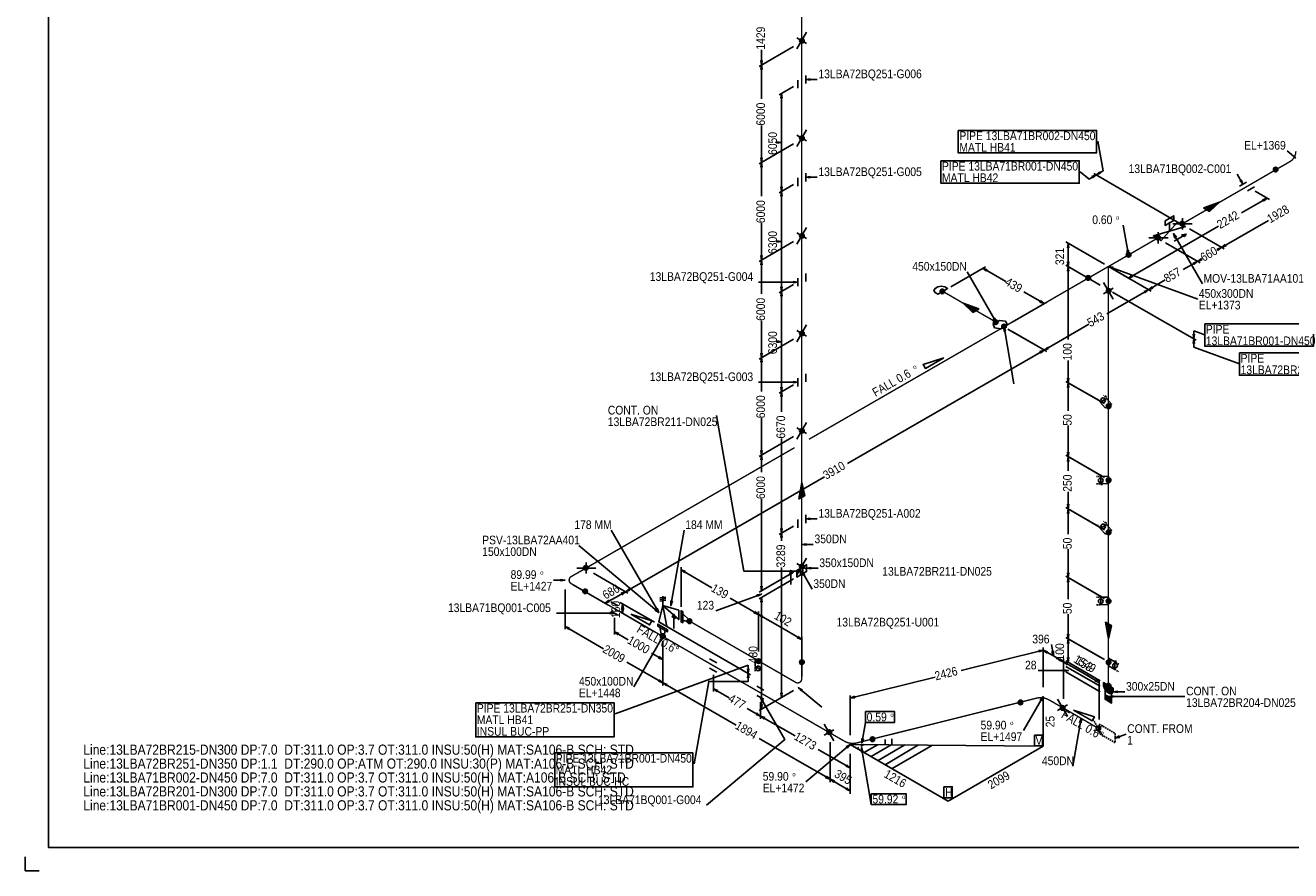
# Model space of a CAD drawing. Extents: x 0 to 841, y 0 to 594.
# Tile 1 of 3: x 0 to 545, y 0 to 365. Entities that reach past the tile are written whole.
import ezdxf

# ---------------------------------------------------------------- set-up
doc = ezdxf.new("R2010")
doc.units = 0
doc.linetypes.add('GT100', pattern=[1, 0.666667, -0.333333])
doc.layers.add('TEE_300', color=7, linetype='Continuous')
doc.layers.add('TEE_450', color=7, linetype='Continuous')
doc.styles.add('ARIAL', font='arial.ttf')

msp = doc.modelspace()

# ---------------------------------------------------------------- linework, layer by layer
at = {"color": 2}
for centre, radius in [((334.81, 357.87), 0.85), ((334.81, 357.87), 0.7), ((334.81, 357.87), 0.55), ((334.81, 357.87), 0.4), ((334.81, 357.87), 0.25), ((334.81, 315.87), 0.85), ((334.81, 315.87), 0.7), ((334.81, 315.87), 0.55), ((334.81, 315.87), 0.4), ((334.81, 315.87), 0.25), ((539, 302.3), 0.85), ((539, 302.3), 0.7), ((539, 302.3), 0.55), ((539, 302.3), 0.4), ((539, 302.3), 0.25), ((498.64, 278.99), 0.85), ((498.64, 278.99), 0.7), ((498.64, 278.99), 0.55), ((498.64, 278.99), 0.4), ((498.64, 278.99), 0.25), ((334.81, 273.77), 0.85), ((334.81, 273.77), 0.7), ((334.81, 273.77), 0.55), ((334.81, 273.77), 0.4), ((334.81, 273.77), 0.25), ((488.24, 272.99), 0.85), ((488.24, 272.99), 0.7), ((488.24, 272.99), 0.55), ((488.24, 272.99), 0.4), ((488.24, 272.99), 0.25), ((475.6, 265.6), 0.85), ((475.6, 265.6), 0.7), ((475.6, 265.6), 0.55), ((475.6, 265.6), 0.4), ((475.6, 265.6), 0.25), ((458.2, 255.6), 0.85), ((458.2, 255.6), 0.7), ((458.2, 255.6), 0.55), ((458.2, 255.6), 0.4), ((458.2, 255.6), 0.25), ((395.31, 249.8), 0.85), ((395.31, 249.8), 0.7), ((395.31, 249.8), 0.55), ((395.31, 249.8), 0.4), ((395.31, 249.8), 0.25), ((467.01, 250.03), 0.85), ((467.01, 250.03), 0.7), ((467.01, 250.03), 0.55), ((467.01, 250.03), 0.4), ((467.01, 250.03), 0.25), ((418.31, 236.5), 0.85), ((418.31, 236.5), 0.7), ((418.31, 236.5), 0.55), ((418.31, 236.5), 0.4), ((418.31, 236.5), 0.25), ((421.9, 234.6), 0.85), ((421.9, 234.6), 0.7), ((421.9, 234.6), 0.55), ((421.9, 234.6), 0.4), ((421.9, 234.6), 0.25), ((334.81, 231.67), 0.85), ((334.81, 231.67), 0.7), ((334.81, 231.67), 0.55), ((334.81, 231.67), 0.4), ((334.81, 231.67), 0.25), ((466.99, 200.24), 0.85), ((466.99, 200.24), 0.7), ((466.99, 200.24), 0.55), ((466.99, 200.24), 0.4), ((466.99, 200.24), 0.25), ((334.81, 189.67), 0.85), ((334.81, 189.67), 0.7), ((334.81, 189.67), 0.55), ((334.81, 189.67), 0.4), ((334.81, 189.67), 0.25), ((466.99, 168.34), 0.85), ((466.99, 168.34), 0.7), ((466.99, 168.34), 0.55), ((466.99, 168.34), 0.4), ((466.99, 168.34), 0.25), ((466.99, 145.84), 0.85), ((466.99, 145.84), 0.7), ((466.99, 145.84), 0.55), ((466.99, 145.84), 0.4), ((466.99, 145.84), 0.25), ((241.64, 130.59), 0.85), ((241.64, 130.59), 0.7), ((241.64, 130.59), 0.55), ((241.64, 130.59), 0.4), ((334.81, 131.17), 0.85), ((334.81, 131.17), 0.7), ((334.81, 131.17), 0.55), ((334.81, 131.17), 0.4), ((334.81, 131.17), 0.25), ((241.64, 130.59), 0.25), ((241.31, 120.46), 0.85), ((241.31, 120.46), 0.7), ((241.31, 120.46), 0.55), ((241.31, 120.46), 0.4), ((241.31, 120.46), 0.25), ((466.99, 116.24), 0.85), ((466.99, 116.24), 0.7), ((466.99, 116.24), 0.55), ((466.99, 116.24), 0.4), ((466.99, 116.24), 0.25), ((286.29, 107.54), 0.85), ((286.29, 107.54), 0.7), ((286.29, 107.54), 0.55), ((286.29, 107.54), 0.4), ((286.29, 107.54), 0.25), ((274.71, 101.16), 0.85), ((274.71, 101.16), 0.7), ((274.89, 101.06), 0.85), ((274.71, 101.16), 0.55), ((274.89, 101.06), 0.7), ((274.71, 101.16), 0.4), ((274.89, 101.06), 0.55), ((274.71, 101.16), 0.25), ((274.89, 101.06), 0.4), ((274.89, 101.06), 0.25), ((316.09, 90.34), 0.85), ((316.09, 90.34), 0.85), ((316.09, 90.34), 0.7), ((316.09, 90.34), 0.7), ((316.09, 90.34), 0.55), ((316.09, 90.34), 0.55), ((316.09, 90.34), 0.4), ((316.09, 90.34), 0.4), ((316.09, 90.34), 0.25), ((316.09, 90.34), 0.25), ((334.79, 89.86), 0.85), ((334.79, 89.86), 0.7), ((334.79, 89.86), 0.55), ((334.79, 89.86), 0.4), ((334.79, 89.86), 0.25), ((466.99, 89.84), 0.85), ((466.99, 89.84), 0.7), ((466.99, 89.84), 0.55), ((466.99, 89.84), 0.4), ((466.99, 89.84), 0.25), ((466.99, 79.74), 0.85), ((466.99, 79.74), 0.7), ((466.99, 79.74), 0.55), ((466.99, 79.74), 0.4), ((466.99, 79.74), 0.25), ((429, 72.57), 0.85), ((429, 72.57), 0.7), ((429, 72.57), 0.55), ((429, 72.57), 0.4), ((429, 72.57), 0.25), ((447.16, 70.16), 0.85), ((447.16, 70.16), 0.7), ((447.16, 70.16), 0.55), ((447.16, 70.16), 0.4), ((447.16, 70.16), 0.25), ((346.56, 59.74), 0.85), ((346.56, 59.74), 0.7), ((346.56, 59.74), 0.55), ((346.56, 59.74), 0.4), ((346.56, 59.74), 0.25), ((365.2, 56.67), 0.85), ((365.2, 56.67), 0.7), ((365.2, 56.67), 0.55), ((365.2, 56.67), 0.4), ((365.2, 56.67), 0.25)]:
    msp.add_circle(centre, radius, dxfattribs=at)
at = {"layer": 'AD1', "color": 3, "flags": 128}
msp.add_lwpolyline([(437.3, 245.2), (439.2, 244.5), (437.7, 245.8)], dxfattribs=at)
at = {"layer": 'ARROW', "color": 7}
for p, q in [((317.7, 349.4), (317.1, 349.4)), ((317.1, 345.4), (317.7, 345.4)), ((338.4, 340.9), (338.4, 341.5)), ((325.7, 333.1), (326.3, 333.1)), ((324, 314.3), (324, 313.7)), ((317.7, 307.4), (317.1, 307.4)), ((317.1, 303.4), (317.7, 303.4)), ((463.5, 300.7), (463.1, 301.3)), ((326.3, 294.9), (325.7, 294.9)), ((338.4, 298.7), (338.4, 299.3)), ((459.7, 299.3), (460.1, 298.7)), ((524.2, 297.9), (523.6, 297.5)), ((325.7, 290.9), (326.3, 290.9)), ((533.4, 289.3), (533.8, 288.7)), ((495.6, 272.8), (496.2, 273.2)), ((324, 271.6), (324, 271)), ((449.3, 268.5), (449.9, 268.5)), ((475.6, 267.5), (474.9, 267.4)), ((513.8, 268), (514.2, 267.4)), ((517.6, 269.4), (517.2, 270)), ((317.7, 265.3), (317.1, 265.3)), ((449.9, 262.5), (449.3, 262.5)), ((503.4, 262), (503.8, 261.4)), ((507.2, 263.4), (506.8, 264)), ((317.1, 261.3), (317.7, 261.3)), ((414.3, 258.5), (414.7, 259.1)), ((449.3, 258.5), (449.9, 258.5)), ((468.6, 259.5), (468.9, 260.2)), ((477.5, 256.2), (477.1, 256.8)), ((326.3, 251.7), (325.7, 251.7)), ((331, 254.1), (331, 253.5)), ((486.1, 251.2), (485.7, 251.8)), ((325.7, 247.7), (326.3, 247.7)), ((482.3, 249.8), (482.7, 249.2)), ((417.8, 238.4), (417.2, 238)), ((421.9, 232.5), (422.6, 232.6)), ((504, 231.3), (503.4, 231.3)), ((324, 228.4), (324, 227.8)), ((437.3, 223.8), (437.7, 223.2)), ((441.1, 225.2), (440.7, 225.8)), ((503.4, 227.3), (504, 227.3)), ((317.7, 223.2), (317.1, 223.2)), ((317.1, 219.2), (317.7, 219.2)), ((326.3, 208.5), (325.7, 208.5)), ((331, 210.9), (331, 210.3)), ((449.9, 212.4), (449.3, 212.4)), ((449.3, 208.4), (449.9, 208.4)), ((325.7, 204.5), (326.3, 204.5)), ((466.1, 204.3), (465.5, 204.7)), ((317.7, 181.2), (317.1, 181.2)), ((449.9, 180.5), (449.3, 180.5)), ((317.1, 177.2), (317.7, 177.2)), ((449.3, 176.5), (449.9, 176.5)), ((463.7, 166.4), (464.4, 166.5)), ((449.9, 158), (449.3, 158)), ((449.3, 154), (449.9, 154)), ((326.3, 147.6), (325.7, 147.6)), ((338.4, 151.4), (338.4, 152)), ((466.1, 149.9), (465.5, 150.3)), ((325.7, 143.6), (326.3, 143.6)), ((336.7, 140.4), (336.7, 141)), ((230.7, 125.6), (230.7, 125)), ((284.2, 128.4), (284.6, 129)), ((332.7, 129.5), (332.7, 128.9)), ((335.4, 127.3), (336, 127.7)), ((338.8, 130.1), (338.8, 130.7)), ((449.9, 128.4), (449.3, 128.4)), ((260.6, 121), (260.2, 121.6)), ((317.7, 122.7), (317.1, 122.7)), ((449.3, 124.4), (449.9, 124.4)), ((251.9, 116), (251.5, 116.6)), ((256.8, 119.6), (257.2, 119)), ((279, 116.2), (278.3, 116.3)), ((315.4, 119), (315.7, 118.3)), ((317.1, 115.8), (317.7, 115.8)), ((463.7, 118.3), (463, 118.2)), ((252, 111.3), (252, 110.7)), ((257.2, 113.1), (257.8, 113.1)), ((257.8, 113), (257.2, 113)), ((271.8, 112.8), (271.4, 112.3)), ((272.4, 113.2), (271.8, 112.8)), ((314.5, 111.8), (314.1, 111.2)), ((317.5, 109.2), (317.9, 109.8)), ((234.2, 104), (234.6, 104.6)), ((255.5, 101.7), (255.9, 102.3)), ((273.5, 99.5), (274.1, 99.1)), ((333.2, 101), (332.8, 100.4)), ((449.9, 102), (449.3, 102)), ((436.8, 95), (437, 94.3)), ((440.3, 93.8), (440.7, 94.4)), ((443.2, 94.6), (442.5, 94.5)), ((449.3, 98), (449.9, 98)), ((273.3, 92.3), (272.9, 91.7)), ((446, 91.4), (445.6, 90.8)), ((449, 88.8), (449.4, 89.4)), ((449.9, 91.9), (449.3, 91.9)), ((470.4, 90.3), (469.7, 90.4)), ((273.3, 82.3), (272.9, 81.7)), ((311.9, 87.1), (311.3, 87.1)), ((311.3, 83.1), (311.9, 83.1)), ((447.6, 86.6), (447.6, 86)), ((461.4, 82.5), (461, 81.9)), ((276.3, 79.7), (276.7, 80.3)), ((298.1, 77.1), (298.5, 77.7)), ((326.3, 76.7), (325.7, 76.7)), ((334.6, 77.4), (335, 77.9)), ((471, 76.8), (471, 77.4)), ((317.7, 71.7), (317.1, 71.7)), ((317.6, 72.8), (318.2, 73.2)), ((357.6, 74.5), (357.4, 75.2)), ((437.5, 73.6), (438.1, 73.2)), ((468.9, 74.8), (468.9, 75.4)), ((315.4, 68), (315, 67.4)), ((318.4, 65.4), (318.8, 66)), ((454.5, 63.8), (455.2, 63.7)), ((361.3, 56.9), (360.6, 57)), ((471.8, 57.5), (471.5, 58.2)), ((353.9, 53.4), (354.3, 52.9)), ((360.4, 51.1), (361.1, 51.2)), ((354.1, 45.7), (353.7, 45.1)), ((345.4, 40.7), (345, 40.1)), ((348.4, 38.1), (348.8, 38.7)), ((354.1, 35.7), (353.7, 35.1))]:
    msp.add_line(p, q, dxfattribs=at)
at = {"layer": 'ARROW', "color": 3}
msp.add_line((437.7, 245.8), (437.3, 245.2), dxfattribs=at)
at = {"layer": 'CAP', "color": 2, "flags": 128}
for points in [[(395.5, 249.8), (393.4, 248.6), (392.2, 249.3), (391.7, 250.2), (392.2, 251.1), (393.3, 251.7), (394.8, 252), (396.4, 251.7), (397.6, 251), (395.5, 249.8)], [(466.9, 79.9), (469, 78.7), (469, 77.3), (468.5, 76.4), (467.4, 76.4), (466.4, 77), (465.3, 78.2), (464.8, 79.7), (464.8, 81.1), (466.9, 79.9)]]:
    msp.add_lwpolyline(points, dxfattribs=at)
at = {"layer": 'ELBO', "color": 3, "const_width": 0.6, "flags": 128}
for points in [[(545.1, 305.7, 0.267786), (547.7, 310.2)], [(235.3, 123.8, -0.57736), (235.3, 126.8)], [(332.1, 81.2, 0.577127), (334.7, 82.7)], [(441.4, 73.6, 0.191875), (435.9, 74.4)], [(358.5, 55.1, -0.196871), (353, 55.9)]]:
    msp.add_lwpolyline(points, format="xyb", dxfattribs=at)
at = {"layer": 'FLAN', "color": 2, "flags": 128}
for points in [[(282.7, 109.7), (282.7, 107.3), (283.4, 106.9), (283.4, 111.7), (282.7, 112.1), (282.7, 109.7)], [(274.8, 104.2), (276.9, 103), (276.9, 103.9), (272.7, 106.3), (272.7, 105.4), (274.8, 104.2)]]:
    msp.add_lwpolyline(points, dxfattribs=at)
at = {"layer": 'G1', "color": 4, "flags": 128}
msp.add_lwpolyline([(439.2, 244.5), (430.5, 249.6)], dxfattribs=at)
at = {"layer": 'GT_1', "flags": 128}
for points in [[(317.1, 349.4), (317.4, 347.4), (317.7, 349.4)], [(317.7, 345.4), (317.4, 347.4), (317.1, 345.4)], [(338.4, 341.5), (336.4, 341.2), (338.4, 340.9)], [(317.1, 307.4), (317.4, 305.4), (317.7, 307.4)], [(317.7, 303.4), (317.4, 305.4), (317.1, 303.4)], [(463.1, 301.3), (461.6, 300), (463.5, 300.7)], [(338.4, 299.3), (336.4, 299), (338.4, 298.7)], [(523.6, 297.5), (524.9, 296), (524.2, 297.9)], [(533.8, 288.7), (535.3, 290), (533.4, 289.3)], [(496.2, 273.2), (494.9, 274.7), (495.6, 272.8)], [(474.9, 267.4), (475.6, 265.5), (475.6, 267.5)], [(514.2, 267.4), (515.7, 268.7), (513.8, 268)], [(517.2, 270), (515.7, 268.7), (517.6, 269.4)], [(317.1, 265.3), (317.4, 263.3), (317.7, 265.3)], [(317.7, 261.3), (317.4, 263.3), (317.1, 261.3)], [(503.8, 261.4), (505.3, 262.7), (503.4, 262)], [(506.8, 264), (505.3, 262.7), (507.2, 263.4)], [(414.7, 259.1), (412.8, 259.8), (414.3, 258.5)], [(468.9, 260.2), (466.9, 260.5), (468.6, 259.5)], [(477.1, 256.8), (475.6, 255.5), (477.5, 256.2)], [(331, 253.5), (333, 253.8), (331, 254.1)], [(485.7, 251.8), (484.2, 250.5), (486.1, 251.2)], [(482.7, 249.2), (484.2, 250.5), (482.3, 249.8)], [(417.2, 238), (418.5, 236.5), (417.8, 238.4)], [(422.6, 232.6), (421.9, 234.5), (421.9, 232.5)], [(504, 227.3), (503.7, 229.3), (503.4, 227.3)], [(437.7, 223.2), (439.2, 224.5), (437.3, 223.8)], [(440.7, 225.8), (439.2, 224.5), (441.1, 225.2)], [(317.1, 223.2), (317.4, 221.2), (317.7, 223.2)], [(317.7, 219.2), (317.4, 221.2), (317.1, 219.2)], [(331, 210.3), (333, 210.6), (331, 210.9)], [(449.3, 212.4), (449.6, 210.4), (449.9, 212.4)], [(449.9, 208.4), (449.6, 210.4), (449.3, 208.4)], [(334.7, 129.2), (309.7, 129.2), (297.9, 196.2)], [(317.1, 181.2), (317.4, 179.2), (317.7, 181.2)], [(449.3, 180.5), (449.6, 178.5), (449.9, 180.5)], [(317.7, 177.2), (317.4, 179.2), (317.1, 177.2)], [(449.9, 176.5), (449.6, 178.5), (449.3, 176.5)], [(449.3, 158), (449.6, 156), (449.9, 158)], [(449.9, 154), (449.6, 156), (449.3, 154)], [(325.7, 147.6), (326, 145.6), (326.3, 147.6)], [(338.4, 152), (336.4, 151.7), (338.4, 151.4)], [(326.3, 143.6), (326, 145.6), (325.7, 143.6)], [(336.7, 141), (334.7, 140.7), (336.7, 140.4)], [(230.7, 125), (232.7, 125.3), (230.7, 125.6)], [(284.6, 129), (282.7, 129.7), (284.2, 128.4)], [(332.7, 128.9), (334.7, 129.2), (332.7, 129.5)], [(336, 127.7), (334.7, 129.2), (335.4, 127.3)], [(338.8, 130.7), (336.8, 130.4), (338.8, 130.1)], [(449.3, 128.4), (449.6, 126.4), (449.9, 128.4)], [(449.9, 124.4), (449.6, 126.4), (449.3, 124.4)], [(317.1, 122.7), (317.4, 120.7), (317.7, 122.7)], [(278.3, 116.3), (278.3, 114.3), (279, 116.2)], [(315.7, 118.3), (317.4, 119.3), (315.4, 119)], [(252, 110.7), (254, 111), (252, 111.3)], [(271.4, 112.3), (273.1, 111.3), (271.8, 112.8)], [(271.8, 112.8), (273.1, 111.3), (272.4, 113.2)], [(234.6, 104.6), (232.7, 105.3), (234.2, 104)], [(255.9, 102.3), (254, 103), (255.5, 101.7)], [(274.1, 99.1), (274.8, 101), (273.5, 99.5)], [(272.9, 91.7), (274.8, 91), (273.3, 92.3)], [(272.9, 81.7), (274.8, 81), (273.3, 82.3)], [(311.3, 87.1), (311.6, 85.1), (311.9, 87.1)], [(447.6, 86), (449.6, 86.3), (447.6, 86.6)], [(276.7, 80.3), (274.8, 81), (276.3, 79.7)], [(298.5, 77.7), (296.6, 78.4), (298.1, 77.1)], [(325.7, 76.7), (326, 74.7), (326.3, 76.7)], [(335, 77.9), (333.3, 78.9), (334.6, 77.4)], [(471, 77.4), (469, 77.1), (471, 76.8)], [(316.9, 74.7), (327.4, 56.5), (293.7, 28.2)], [(318.2, 73.2), (316.9, 74.7), (317.6, 72.8)], [(357.4, 75.2), (355.6, 74.4), (357.6, 74.5)], [(438.1, 73.2), (438.8, 75.1), (437.5, 73.6)], [(468.9, 75.4), (466.9, 75.1), (468.9, 74.8)], [(315, 67.4), (316.9, 66.7), (315.4, 68)], [(318.8, 66), (316.9, 66.7), (318.4, 65.4)], [(455.2, 63.7), (455.2, 65.7), (454.5, 63.8)], [(360.6, 57), (360.6, 55), (361.3, 56.9)], [(471.5, 58.2), (469.8, 57.2), (471.8, 57.5)], [(354.3, 52.9), (355.6, 54.4), (353.9, 53.4)], [(361.1, 51.2), (360.4, 53.1), (360.4, 51.1)], [(353.7, 45.1), (355.6, 44.4), (354.1, 45.7)], [(6, 0), (0, 0), (0, 6)]]:
    msp.add_lwpolyline(points, dxfattribs=at)
at = {"layer": 'GT_1', "color": 2, "flags": 128}
for points in [[(326.3, 333.1), (326, 335.1), (325.7, 333.1)], [(324, 313.7), (326, 314), (324, 314.3)], [(325.7, 294.9), (326, 292.9), (326.3, 294.9)], [(460.1, 298.7), (461.6, 300), (459.7, 299.3)], [(326.3, 290.9), (326, 292.9), (325.7, 290.9)], [(324, 271), (326, 271.3), (324, 271.6)], [(449.9, 268.5), (449.6, 270.5), (449.3, 268.5)], [(449.3, 262.5), (449.6, 260.5), (449.9, 262.5)], [(449.9, 258.5), (449.6, 260.5), (449.3, 258.5)], [(325.7, 251.7), (326, 249.7), (326.3, 251.7)], [(326.3, 247.7), (326, 249.7), (325.7, 247.7)], [(503.4, 231.3), (503.7, 229.3), (504, 231.3)], [(324, 227.8), (326, 228.1), (324, 228.4)], [(325.7, 208.5), (326, 206.5), (326.3, 208.5)], [(326.3, 204.5), (326, 206.5), (325.7, 204.5)], [(257.2, 119), (258.7, 120.3), (256.8, 119.6)], [(260.2, 121.6), (258.7, 120.3), (260.6, 121)], [(251.5, 116.6), (250, 115.3), (251.9, 116)], [(257.8, 113.1), (257.5, 115.1), (257.2, 113.1)], [(317.7, 115.8), (317.4, 117.8), (317.1, 115.8)], [(257.2, 113), (257.5, 111), (257.8, 113)], [(314.1, 111.2), (316, 110.5), (314.5, 111.8)], [(317.9, 109.8), (316, 110.5), (317.5, 109.2)], [(332.8, 100.4), (334.7, 99.7), (333.2, 101)], [(449.3, 102), (449.6, 100), (449.9, 102)], [(449.9, 98), (449.6, 100), (449.3, 98)], [(437, 94.3), (438.8, 95.1), (436.8, 95)], [(440.7, 94.4), (438.8, 95.1), (440.3, 93.8)], [(442.5, 94.5), (443.2, 92.6), (443.2, 94.6)], [(445.6, 90.8), (447.5, 90.1), (446, 91.4)], [(449.4, 89.4), (447.5, 90.1), (449, 88.8)], [(449.3, 91.9), (449.6, 89.9), (449.9, 91.9)], [(311.9, 83.1), (311.6, 85.1), (311.3, 83.1)], [(461, 81.9), (462.9, 81.2), (461.4, 82.5)], [(311.6, 81.6), (294.6, 81.6), (288.3, 46.1)], [(317.1, 71.7), (317.4, 69.7), (317.7, 71.7)], [(345, 40.1), (346.9, 39.4), (345.4, 40.7)], [(348.8, 38.7), (346.9, 39.4), (348.4, 38.1)], [(353.7, 35.1), (355.6, 34.4), (354.1, 35.7)]]:
    msp.add_lwpolyline(points, dxfattribs=at)
at = {"layer": 'MOV', "color": 2, "flags": 128}
msp.add_lwpolyline([(493.2, 275.7), (493.2, 279.3), (491.3, 278.2), (491.3, 280.2), (495.1, 282.4), (495.1, 280.4), (493.2, 279.3)], dxfattribs=at)
at = {"layer": 'OLET', "color": 4, "flags": 128}
for points in [[(466.9, 200.4), (465.5, 199.6), (463.4, 202), (466.1, 203.6), (468.3, 201.2), (466.9, 200.4)], [(466.9, 168.5), (466.9, 166.9), (463.7, 166.8), (463.7, 170), (466.9, 170.1), (466.9, 168.5)], [(466.9, 146), (465.5, 145.2), (463.4, 147.6), (466.1, 149.2), (468.3, 146.8), (466.9, 146)], [(466.9, 116.4), (466.9, 114.8), (463.7, 114.7), (463.7, 117.9), (466.9, 118), (466.9, 116.4)], [(316, 90.5), (314.6, 91.3), (314.6, 88.1), (317.4, 86.5), (317.4, 89.7), (316, 90.5)], [(466.9, 90), (466.9, 91.6), (469.7, 90), (469.7, 86.8), (466.9, 88.4), (466.9, 90)]]:
    msp.add_lwpolyline(points, dxfattribs=at)
at = {"layer": 'OW', "color": 2}
msp.add_circle((462.56, 61.26), 1, dxfattribs=at)
at = {"layer": 'PL10', "color": 7, "flags": 128}
msp.add_lwpolyline([(334.7, 127.8), (335.2, 128.1), (335.2, 131), (334.2, 130.4), (334.2, 127.5), (336.8, 129), (336.8, 131.9), (332.6, 129.5), (332.6, 126.6), (334.7, 127.8)], dxfattribs=at)
at = {"layer": 'PL18', "flags": 128}
for points in [[(468.3, 76.7), (468.1, 78.8), (467.7, 77), (467.4, 79.2), (467, 77.4), (466.7, 79.6), (466.3, 77.8), (466, 80), (465.7, 78.2), (465.7, 80.2), (466, 78), (466.3, 79.8), (466.7, 77.6), (467, 79.4), (467.4, 77.2), (467.7, 79), (468.1, 76.8), (468.3, 78.7)], [(468.3, 74.3), (468.1, 72.4), (467.7, 74.6), (467.4, 72.8), (467, 75), (466.7, 73.2), (466.3, 75.4), (466, 73.6), (465.7, 75.8), (465.7, 73.8), (466, 75.6), (466.3, 73.4), (466.7, 75.2), (467, 73), (467.4, 74.8), (467.7, 72.6), (468.1, 74.4), (468.3, 72.3)]]:
    msp.add_lwpolyline(points, dxfattribs=at)
at = {"layer": 'PL2', "color": 7, "flags": 128}
for points in [[(332.6, 354.3), (336.8, 361.5)], [(331.2, 355.4), (316.3, 346.8)], [(331.2, 355.4), (316.3, 346.8)], [(336.8, 356.7), (332.6, 359.1)], [(317.4, 347.4), (317.4, 354)], [(317.4, 347.4), (317.4, 332.8)], [(333, 340.9), (333, 337.4)], [(336.4, 339.4), (336.4, 342.9)], [(336.4, 341.2), (341.4, 341.2)], [(331.2, 338.1), (325, 334.5)], [(326, 335.1), (326, 314)], [(317.4, 305.4), (317.4, 321.3)], [(332.6, 312.3), (336.8, 319.5)], [(336.8, 314.7), (332.6, 317.1)], [(331.2, 313.4), (316.3, 304.8)], [(331.2, 313.4), (316.3, 304.8)], [(326, 292.9), (326, 314)], [(464.6, 301.7), (462.3, 314.5)], [(547.7, 307.2), (543.9, 310.4)], [(317.4, 305.4), (317.4, 290.8)], [(336.4, 297.2), (336.4, 300.7)], [(458.6, 298.2), (454.8, 301.4)], [(496.7, 279.7), (460.6, 300.6)], [(496.7, 279.7), (460.6, 300.6)], [(524.9, 296), (522.4, 300.3)], [(333, 298.7), (333, 295.2)], [(336.4, 299), (341.4, 299)], [(523.4, 295.2), (526.4, 296.9)], [(529.9, 294.9), (526.9, 293.2)], [(326, 292.9), (326, 271.3)], [(535.3, 290), (524.3, 283.7)], [(530.1, 293), (536.3, 289.4)], [(317.4, 263.3), (317.4, 279.2)], [(475.6, 265.5), (473.3, 278.3)], [(494.7, 278.9), (503, 278.9)], [(498.8, 276.5), (498.8, 281.3)], [(515.7, 268.7), (535.9, 280.4)], [(332.6, 270.2), (336.8, 277.4)], [(336.8, 272.6), (332.6, 275)], [(475.6, 255.5), (514.3, 277.9)], [(484.3, 272.9), (492.6, 272.9)], [(488.4, 270.5), (488.4, 275.3)], [(494.9, 274.7), (507.4, 253)], [(501.9, 276.7), (516.8, 268.1)], [(501.9, 276.7), (516.8, 268.1)], [(331.2, 271.3), (316.3, 262.7)], [(331.2, 271.3), (316.3, 262.7)], [(326, 249.7), (326, 271.3)], [(465.2, 261.5), (448.5, 271.1)], [(491.5, 270.7), (506.4, 262.1)], [(491.5, 270.7), (506.4, 262.1)], [(515.7, 268.7), (515, 268.3)], [(317.4, 263.3), (317.4, 248.7)], [(505.3, 262.7), (499.2, 259.2)], [(505.3, 262.7), (507.2, 263.8)], [(336.4, 254), (336.4, 257.5)], [(399, 251.8), (413.9, 260.4)], [(418.5, 236.5), (406, 258.2)], [(412.8, 259.8), (422.7, 254.1)], [(463.4, 252.5), (448.5, 261.1)], [(463.4, 252.5), (448.5, 261.1)], [(449.6, 260.5), (449.6, 229)], [(466.9, 260.5), (505.4, 246.5)], [(468.6, 259.5), (485.3, 249.9)], [(468.6, 259.5), (485.3, 249.9)], [(468.6, 259.5), (476.6, 254.9)], [(333, 253.8), (316, 253.8)], [(333, 255.5), (333, 252)], [(464.8, 253.6), (469, 246.4)], [(469, 251.2), (464.8, 248.8)], [(484.2, 250.5), (491.4, 254.7)], [(326, 249.7), (326, 228.1)], [(484.2, 250.5), (466.2, 240.1)], [(468.6, 249.5), (504.7, 228.7)], [(468.6, 249.5), (504.7, 228.7)], [(425.4, 236.5), (440.3, 245.1)], [(317.4, 221.2), (317.4, 237.1)], [(332.6, 228.1), (336.8, 235.3)], [(439.2, 224.5), (458.4, 235.6)], [(331.2, 229.2), (316.3, 220.6)], [(331.2, 229.2), (316.3, 220.6)], [(336.8, 230.5), (332.6, 232.9)], [(421.9, 234.5), (426.2, 209.9)], [(423.6, 233.5), (440.3, 223.9)], [(425.4, 232.5), (440.3, 223.9)], [(503.7, 232.8), (508.4, 231.1)], [(326, 206.5), (326, 228.1)], [(439.2, 224.5), (354.5, 175.6)], [(503.7, 225.8), (523.4, 218.6)], [(317.4, 221.2), (317.4, 206.6)], [(449.6, 210.4), (449.6, 220)], [(336.4, 210.8), (336.4, 214.3)], [(333, 210.6), (316, 210.6)], [(333, 212.3), (333, 208.8)], [(463.4, 202.4), (448.5, 211)], [(465.2, 201.4), (448.5, 211)], [(449.6, 210.4), (449.6, 198.3)], [(326, 206.5), (326, 197.9)], [(317.4, 179.2), (317.4, 195.1)], [(332.6, 186.1), (336.8, 193.3)], [(449.6, 178.5), (449.6, 191.9)], [(331.2, 187.2), (316.3, 178.6)], [(331.2, 187.2), (316.3, 178.6)], [(326, 145.6), (326, 186.3)], [(336.8, 188.5), (332.6, 190.9)], [(317.4, 179.2), (317.4, 171.8)], [(463.4, 170.5), (448.5, 179.1)], [(465.2, 169.5), (448.5, 179.1)], [(449.6, 178.5), (449.6, 172.4)], [(258.7, 120.3), (344.5, 169.8)], [(317.4, 120.7), (317.4, 160.2)], [(449.6, 156), (449.6, 163.4)], [(336.4, 149.9), (336.4, 153.4)], [(463.4, 148), (448.5, 156.6)], [(465.2, 147), (448.5, 156.6)], [(449.6, 156), (449.6, 145.1)], [(333, 151.4), (333, 147.9)], [(336.4, 151.7), (341.4, 151.7)], [(273.1, 111.3), (252.6, 146.8)], [(278.3, 114.3), (284, 146.8)], [(326, 145.6), (326, 142.3)], [(273.1, 111.3), (238.6, 140.2)], [(334.7, 140.7), (339.7, 140.7)], [(449.6, 126.4), (449.6, 138.6)], [(241.8, 128.1), (241.8, 132.9)], [(332.6, 127.6), (336.8, 134.8)], [(336.8, 130), (332.6, 132.4)], [(237.7, 130.5), (246, 130.5)], [(244.9, 128.3), (259.8, 119.7)], [(244.9, 128.3), (259.8, 119.7)], [(282.7, 113.7), (282.7, 130.9)], [(282.7, 129.7), (296, 122)], [(331.2, 128.7), (316.3, 120.1)], [(331.2, 128.7), (316.3, 120.1)], [(331.2, 125.8), (316.3, 117.2)], [(331.2, 125.8), (316.3, 117.2)], [(326, 74.7), (326, 130.7)], [(334.7, 129.2), (339.2, 121.4)], [(336.8, 130.4), (341.8, 130.4)], [(463.4, 118.4), (448.5, 127)], [(465.2, 117.4), (448.5, 127)], [(449.6, 126.4), (449.6, 117.1)], [(232.7, 125.3), (227.7, 125.3)], [(232.7, 121.3), (232.7, 104.1)], [(236.2, 123.3), (251.1, 114.7)], [(255.5, 114.2), (252.4, 115.9)], [(271.3, 107.1), (256.4, 115.7)], [(273.5, 117.6), (276.1, 118)], [(273.5, 116.9), (276.1, 117.3)], [(273.5, 116.2), (276.1, 116.6)], [(274.8, 114.3), (274.8, 118.3)], [(317.4, 119.3), (297.7, 112.1)], [(316, 110.5), (303.8, 117.5)], [(317.4, 117.8), (317.4, 93.8)], [(254, 111), (229, 111)], [(252.4, 111.9), (255.5, 110.2)], [(271.3, 103), (256.4, 111.6)], [(316, 94.5), (316, 111.7)], [(316, 94.5), (316, 111.7)], [(449.6, 100), (449.6, 110.6)], [(232.7, 105.3), (249.3, 95.7)], [(254, 109), (254, 101.8)], [(276.5, 105.3), (312.6, 84.5)], [(276.5, 105.3), (312.6, 84.5)], [(254, 103), (259.9, 99.6)], [(274.8, 101), (262.3, 79.3)], [(274.8, 99), (274.8, 89.8)], [(274.8, 99), (274.8, 79.8)], [(334.7, 83.7), (334.7, 100.9)], [(463.4, 92), (448.5, 100.6)], [(465.2, 91), (448.5, 100.6)], [(274.8, 91), (270, 93.8)], [(274.8, 97), (274.8, 79.8)], [(317.4, 69.7), (317.4, 93.8)], [(438.8, 95.1), (403.4, 86.3)], [(438.8, 79.1), (438.8, 96.3)], [(438.8, 79.1), (438.8, 96.3)], [(311.6, 88.6), (254.3, 67.7)], [(274.8, 81), (259.3, 89.9)], [(298.1, 89.6), (295, 91.3)], [(295, 87.3), (298.1, 85.6)], [(447.5, 74.1), (447.5, 91.3)], [(447.5, 74.1), (447.5, 91.3)], [(463.4, 81.9), (448.5, 90.5)], [(463.4, 81.9), (448.5, 90.5)], [(463.4, 79.5), (448.5, 88.1)], [(463.4, 79.5), (448.5, 88.1)], [(296.6, 84.4), (296.6, 77.2)], [(355.6, 74.4), (392.2, 83.5)], [(449.6, 86.3), (436.6, 86.3)], [(463.4, 77.1), (448.5, 85.7)], [(462.9, 65.2), (462.9, 82.4)], [(274.8, 81), (306.4, 62.8)], [(296.6, 78.4), (303.4, 74.5)], [(318.4, 77.9), (315.3, 79.6)], [(331.2, 77.7), (316.3, 69.1)], [(331.2, 77.7), (325, 74.1)], [(333.3, 78.9), (343.3, 70.5)], [(465.5, 80.2), (465.5, 73.8)], [(468.3, 76.7), (465.5, 78.3)], [(468.3, 78.6), (468.3, 72.2)], [(469, 77.1), (474, 77.1)], [(315.3, 75.6), (318.4, 73.9)], [(355.6, 58.4), (355.6, 75.6)], [(438.8, 75.1), (430.3, 60.4)], [(438.8, 53.7), (438.8, 75.1)], [(449.2, 66.7), (445, 73.9)], [(449.2, 71.5), (445, 69.1)], [(468.3, 74.3), (465.5, 75.9)], [(466.9, 75.1), (499.9, 75.1)], [(316.9, 66.7), (311.2, 70)], [(316.9, 66.7), (331.8, 58.1)], [(455.2, 65.7), (451.6, 45)], [(348.6, 56), (344.4, 63.2)], [(348.6, 60.8), (344.4, 58.4)], [(360.6, 55), (362.2, 63.9)], [(346.9, 39.4), (316.4, 57)], [(346.9, 55.4), (346.9, 38.2)], [(346.9, 55.4), (346.9, 38.2)], [(370.6, 56.6), (370.6, 54.3)], [(373.6, 56.9), (373.6, 54.2)], [(469.8, 57.2), (474.5, 58.9)], [(355.6, 54.4), (336.4, 38.3)], [(355.6, 44.4), (341.8, 52.3)], [(355.6, 54.4), (397.8, 30)], [(355.6, 54.4), (438.8, 53.7)], [(355.6, 50.4), (355.6, 33.2)], [(355.6, 50.4), (355.6, 43.2)], [(359.3, 53.1), (358.6, 52.7)], [(361.5, 54.4), (360.2, 53.6)], [(360.4, 53.1), (364.7, 28.5)], [(361.6, 54.4), (361.6, 54.3)], [(367.4, 54.3), (361.6, 50.9)], [(373.3, 54.3), (364.6, 49.2)], [(379.2, 54.2), (367.6, 47.5)], [(385.1, 54.2), (370.6, 45.7)], [(391.1, 54.1), (373.7, 44.1)], [(397.8, 30), (438.8, 53.7)]]:
    msp.add_lwpolyline(points, dxfattribs=at)
at = {"layer": 'PL2', "color": 3, "flags": 128}
for points in [[(461.6, 300), (464.6, 301.7)], [(331.2, 295.9), (325, 292.3)], [(331.2, 295.9), (325, 292.3)], [(461.6, 300), (458.6, 298.2)], [(449.6, 270.5), (449.6, 265.5)], [(449.6, 260.5), (449.6, 265.5)], [(331.2, 252.7), (325, 249.1)], [(331.2, 252.7), (325, 249.1)], [(503.7, 229.3), (503.7, 232.8)], [(503.7, 229.3), (503.7, 225.8)], [(331.2, 209.5), (325, 205.9)], [(331.2, 209.5), (325, 205.9)], [(331.2, 148.6), (325, 145)], [(331.2, 148.6), (325, 145)], [(258.7, 120.3), (254.4, 117.8)], [(250, 115.3), (254.4, 117.8)], [(257.5, 115.1), (257.5, 113.1)], [(257.5, 111), (257.5, 113.1)], [(316, 110.5), (325.4, 105.1)], [(334.7, 99.7), (325.4, 105.1)], [(449.6, 100), (449.6, 95)], [(438.8, 95.1), (443.2, 92.6)], [(443.2, 92.6), (442.3, 97.5)], [(449.6, 89.9), (449.6, 95)], [(311.6, 85.1), (311.6, 88.6)], [(447.5, 90.1), (443.2, 92.6)], [(447.5, 90.1), (455.2, 85.7)], [(311.6, 85.1), (311.6, 81.6)], [(462.9, 81.2), (455.2, 85.7)], [(316.9, 72.7), (316.9, 65.5)], [(316.9, 72.7), (316.9, 65.5)], [(346.9, 39.4), (351.3, 36.9)], [(355.6, 34.4), (351.3, 36.9)]]:
    msp.add_lwpolyline(points, dxfattribs=at)
at = {"layer": 'PL2', "color": 7, "linetype": 'GT100', "flags": 128}
for points in [[(464.6, 57.8), (460.4, 65)], [(464.6, 62.6), (460.4, 60.2)]]:
    msp.add_lwpolyline(points, dxfattribs=at)
at = {"layer": 'PL27', "flags": 128}
for points in [[(509.3, 285), (508, 285.8), (514.8, 288.2), (510.5, 284.3), (508.1, 285.7), (514.3, 287.9), (510.4, 284.4), (508.3, 285.6), (513.7, 287.6), (510.2, 284.5), (508.5, 285.5), (513.2, 287.2), (510, 284.6), (508.6, 285.4), (512.7, 287), (509.9, 284.7), (508.8, 285.3), (512.1, 286.6), (509.7, 284.8), (509, 285.2), (511.7, 286.4), (509.5, 284.9), (509.1, 285.1), (511.1, 286), (509.4, 285), (509.3, 285), (514.8, 288.2)], [(409.8, 241.5), (408.5, 240.7), (404.3, 244.7), (411, 242.2), (408.6, 240.8), (404.8, 244.4), (410.9, 242.1), (408.8, 240.9), (405.4, 244.1), (410.7, 242), (409, 241), (405.9, 243.7), (410.5, 241.9), (409.1, 241.1), (406.4, 243.5), (410.4, 241.8), (409.3, 241.2), (407, 243.1), (410.2, 241.7), (409.5, 241.3), (407.4, 242.9), (410, 241.6), (409.6, 241.4), (408, 242.5), (409.9, 241.5), (409.8, 241.5), (404.3, 244.7)], [(334.7, 161), (336, 161.8), (334.7, 167.4), (333.5, 160.3), (335.9, 161.7), (334.7, 166.8), (333.6, 160.4), (335.7, 161.6), (334.7, 166.1), (333.8, 160.5), (335.5, 161.5), (334.7, 165.5), (334, 160.6), (335.4, 161.4), (334.7, 164.9), (334.1, 160.7), (335.2, 161.3), (334.7, 164.3), (334.3, 160.8), (335, 161.2), (334.7, 163.7), (334.5, 160.9), (334.9, 161.1), (334.7, 163.1), (334.6, 161), (334.7, 161), (334.7, 167.4)], [(466.9, 106.4), (468.2, 105.6), (466.9, 100), (465.7, 107.1), (468.1, 105.7), (466.9, 100.6), (465.8, 107), (467.9, 105.8), (466.9, 101.3), (466, 106.9), (467.7, 105.9), (466.9, 101.9), (466.2, 106.8), (467.6, 106), (466.9, 102.5), (466.3, 106.7), (467.4, 106.1), (466.9, 103.1), (466.5, 106.6), (467.2, 106.2), (466.9, 103.7), (466.7, 106.5), (467.1, 106.3), (466.9, 104.3), (466.8, 106.4), (466.9, 106.4), (466.9, 100)]]:
    msp.add_lwpolyline(points, dxfattribs=at)
at = {"layer": 'PL4', "color": 7, "linetype": 'GT100', "flags": 128}
for points in [[(462.1, 203.5), (463.4, 202), (466.2, 203.6), (464.8, 205.1)], [(461.7, 166.8), (463.7, 166.8), (463.7, 170), (461.7, 170)], [(462.1, 149.1), (463.4, 147.6), (466.2, 149.2), (464.8, 150.7)], [(461.7, 114.7), (463.7, 114.7), (463.7, 117.9), (461.7, 117.9)], [(314.6, 86.1), (314.6, 88.1), (317.4, 86.5), (317.4, 84.5)], [(471.4, 89), (469.7, 90), (469.7, 86.8), (471.4, 85.8)]]:
    msp.add_lwpolyline(points, dxfattribs=at)
at = {"layer": 'PL4', "color": 7, "flags": 128}
for points in [[(274.8, 114.3), (281.7, 108.3), (281.7, 112.3), (274.8, 114.3)], [(283.4, 108), (286.2, 107.2), (286.2, 108.2), (283.4, 110.7)], [(275.9, 103.6), (275.2, 100.8), (274.3, 101.3), (273.6, 105)]]:
    msp.add_lwpolyline(points, dxfattribs=at)
at = {"layer": 'PL5', "color": 7, "flags": 128}
for points in [[(274.8, 106.3), (276.5, 105.3), (274.8, 114.3), (273.1, 107.3), (274.8, 106.3)], [(362.2, 68.6), (374.7, 68.6), (374.7, 63.9), (362.2, 63.9), (362.2, 68.6)], [(435, 58.5), (438.5, 58.5), (438.5, 53.8), (435, 53.8), (435, 58.5)], [(364.7, 33.2), (379.7, 33.2), (379.7, 28.5), (364.7, 28.5), (364.7, 33.2)], [(396, 36.2), (399.6, 36.2), (399.6, 31.4), (396, 31.4), (396, 36.2)]]:
    msp.add_lwpolyline(points, dxfattribs=at)
at = {"layer": 'SFW', "color": 2, "flags": 128}
for points in [[(466.9, 77.5), (468.3, 76.7), (468.3, 78.7), (465.5, 80.3), (465.5, 78.3), (466.9, 77.5)], [(466.9, 75.1), (468.3, 74.3), (468.3, 72.3), (465.5, 73.9), (465.5, 75.9), (466.9, 75.1)]]:
    msp.add_lwpolyline(points, dxfattribs=at)
at = {"layer": 'spoolno', "color": 7, "flags": 128}
for points in [[(10, 584), (831, 584), (831, 10), (10, 10), (10, 584)], [(402.2, 319.2), (461.8, 319.2), (461.8, 309.5), (402.2, 309.5), (402.2, 319.2)], [(394.7, 306.1), (454.3, 306.1), (454.3, 296.4), (394.7, 296.4), (394.7, 306.1)], [(508.4, 235.8), (555.3, 235.8), (555.3, 226.1), (508.4, 226.1), (508.4, 235.8)], [(523.4, 223.3), (570.3, 223.3), (570.3, 213.6), (523.4, 213.6), (523.4, 223.3)], [(194.2, 72.4), (253.8, 72.4), (253.8, 57.7), (194.2, 57.7), (194.2, 72.4)], [(228.2, 50.8), (287.8, 50.8), (287.8, 36.1), (228.2, 36.1), (228.2, 50.8)]]:
    msp.add_lwpolyline(points, dxfattribs=at)
at = {"layer": 'SW', "color": 2}
for centre in [(334.81, 357.87), (334.81, 315.87), (539, 302.3), (498.64, 278.99), (334.81, 273.77), (488.24, 272.99), (475.6, 265.6), (458.2, 255.6), (467.01, 250.03), (395.31, 249.8), (418.31, 236.5), (421.9, 234.6), (334.81, 231.67), (464.64, 202.83), (466.99, 200.24), (334.81, 189.67), (463.6, 168.29), (466.99, 168.34), (464.64, 148.43), (466.99, 145.84), (241.64, 130.59), (334.81, 131.17), (241.31, 120.46), (463.6, 116.19), (466.99, 116.24), (286.29, 107.54), (274.71, 101.16), (274.89, 101.06), (315.91, 87.24), (316.09, 90.34), (316.09, 90.34), (334.79, 89.86), (466.99, 89.84), (469.79, 88.46), (466.99, 79.74), (429, 72.57), (447.16, 70.16), (346.56, 59.74), (365.2, 56.67)]:
    msp.add_circle(centre, 1, dxfattribs=at)
at = {"layer": 'TEE_300', "color": 2, "const_width": 0.6, "flags": 128}
msp.add_lwpolyline([(466.9, 260.5), (466.9, 250.5)], dxfattribs=at)
at = {"layer": 'TEE_450', "color": 2, "const_width": 0.6, "flags": 128}
for points in [[(466.9, 260.5), (475.6, 265.5)], [(458.2, 255.5), (466.9, 260.5)]]:
    msp.add_lwpolyline(points, dxfattribs=at)
at = {"layer": 'TPIPE1', "color": 3, "const_width": 0.6, "flags": 128}
for points in [[(447.5, 70.1), (441.4, 73.6)], [(462.9, 61.2), (447.5, 70.1)]]:
    msp.add_lwpolyline(points, dxfattribs=at)
at = {"layer": 'TPIPE1', "color": 4, "flags": 128}
msp.add_lwpolyline([(451.9, 69.2), (459.9, 64.6), (460.9, 66.3), (451.9, 69.2)], dxfattribs=at)
at = {"layer": 'TPIPE12', "color": 3, "const_width": 0.6, "flags": 128}
for points in [[(241.4, 130.3), (331.6, 182.4)], [(235.3, 126.8), (241.4, 130.3)]]:
    msp.add_lwpolyline(points, dxfattribs=at)
at = {"layer": 'TPIPE13', "color": 3, "const_width": 0.6, "flags": 128}
for points in [[(421.9, 234.5), (458.2, 255.5)], [(337.8, 186), (421.9, 234.5)]]:
    msp.add_lwpolyline(points, dxfattribs=at)
at = {"layer": 'TPIPE13', "color": 4, "flags": 128}
msp.add_lwpolyline([(396, 221.2), (388, 216.6), (387, 218.3), (396, 221.2)], dxfattribs=at)
at = {"layer": 'TPIPE14', "color": 3, "const_width": 0.6, "flags": 128}
msp.add_lwpolyline([(418.5, 236.5), (409.8, 241.5)], dxfattribs=at)
at = {"layer": 'TPIPE15', "color": 3, "const_width": 0.6, "flags": 128}
msp.add_lwpolyline([(404.3, 244.7), (395.5, 249.8)], dxfattribs=at)
at = {"layer": 'TPIPE16', "color": 3, "const_width": 0.6, "flags": 128}
for points in [[(466.9, 250.5), (466.9, 200.4)], [(466.9, 200.4), (466.9, 168.5)], [(466.9, 168.5), (466.9, 146)], [(466.9, 146), (466.9, 116.4)], [(466.9, 116.4), (466.9, 106.4)]]:
    msp.add_lwpolyline(points, dxfattribs=at)
at = {"layer": 'TPIPE17', "color": 3, "const_width": 0.6, "flags": 128}
for points in [[(466.9, 100), (466.9, 90)], [(466.9, 90), (466.9, 79.9)]]:
    msp.add_lwpolyline(points, dxfattribs=at)
at = {"layer": 'TPIPE18', "color": 3, "const_width": 0.6, "flags": 128}
msp.add_lwpolyline([(475.6, 265.5), (488, 272.7)], dxfattribs=at)
at = {"layer": 'TPIPE19', "color": 3, "const_width": 0.6, "flags": 128}
msp.add_lwpolyline([(498.4, 278.7), (509.3, 285)], dxfattribs=at)
at = {"layer": 'TPIPE2', "color": 3, "const_width": 0.6, "flags": 128}
for points in [[(429.1, 72.7), (365.3, 56.8)], [(435.9, 74.4), (429.1, 72.7)], [(365.3, 56.8), (358.5, 55.1)]]:
    msp.add_lwpolyline(points, dxfattribs=at)
at = {"layer": 'TPIPE20', "color": 3, "const_width": 0.6, "flags": 128}
for points in [[(539, 302.2), (545.1, 305.7)], [(526.6, 295), (539, 302.2)], [(514.8, 288.2), (526.6, 295)]]:
    msp.add_lwpolyline(points, dxfattribs=at)
at = {"layer": 'TPIPE3', "color": 3, "const_width": 0.6, "flags": 128}
for points in [[(241.4, 120.3), (235.3, 123.8)], [(254, 113), (241.4, 120.3)], [(274.8, 101), (254, 113)], [(296.6, 88.4), (274.8, 101)], [(316.9, 76.7), (296.6, 88.4)], [(346.9, 59.4), (316.9, 76.7)], [(353, 55.9), (346.9, 59.4)]]:
    msp.add_lwpolyline(points, dxfattribs=at)
at = {"layer": 'TPIPE3', "color": 4, "flags": 128}
msp.add_lwpolyline([(261.1, 110.6), (269.1, 106), (270.1, 107.7), (261.1, 110.6)], dxfattribs=at)
at = {"layer": 'TPIPE4', "color": 3, "const_width": 0.6, "flags": 128}
for points in [[(286.2, 107.7), (316, 90.5)], [(316, 90.5), (332.1, 81.2)]]:
    msp.add_lwpolyline(points, dxfattribs=at)
at = {"layer": 'TPIPE5', "color": 3, "const_width": 0.6, "flags": 128}
for points in [[(334.7, 89.7), (334.7, 127.8)], [(334.7, 82.7), (334.7, 89.7)]]:
    msp.add_lwpolyline(points, dxfattribs=at)
at = {"layer": 'TPIPE6', "color": 3, "const_width": 0.6, "flags": 128}
for points in [[(334.7, 150.6), (334.7, 161)], [(334.7, 130.7), (334.7, 150.6)]]:
    msp.add_lwpolyline(points, dxfattribs=at)
at = {"layer": 'TPIPE7', "color": 3, "const_width": 0.6, "flags": 128}
for points in [[(334.7, 357.4), (334.7, 370.9)], [(334.7, 340.1), (334.7, 357.4)], [(334.7, 315.4), (334.7, 340.1)], [(334.7, 297.9), (334.7, 315.4)], [(334.7, 273.3), (334.7, 297.9)], [(334.7, 254.7), (334.7, 273.3)], [(334.7, 231.2), (334.7, 254.7)], [(334.7, 211.5), (334.7, 231.2)], [(334.7, 189.2), (334.7, 211.5)], [(334.7, 167.4), (334.7, 189.2)]]:
    msp.add_lwpolyline(points, dxfattribs=at)
at = {"layer": 'VALV', "color": 2, "flags": 128}
for points in [[(488, 272.7), (486.3, 273.7), (500.1, 277.7), (496.7, 279.7), (489.7, 271.7), (488, 272.7)], [(495.2, 271.5), (500.4, 274.5), (498.5, 274.1), (499.7, 273.4), (500.4, 274.5), (495.2, 271.5)], [(330, 123.4), (330, 129.5), (330.6, 128.3), (329.4, 127.6), (330, 129.5), (330, 123.4)], [(279.5, 104.5), (279.5, 110.6), (278.9, 109.4), (280.1, 108.7), (279.5, 110.6), (279.5, 104.5)]]:
    msp.add_lwpolyline(points, dxfattribs=at)
at = {"layer": 'VALV', "color": 2, "linetype": 'GT100', "flags": 128}
msp.add_lwpolyline([(469.8, 57.2), (469.8, 55.2), (462.9, 59.2), (462.9, 63.2), (469.8, 59.2), (469.8, 57.2)], dxfattribs=at)
at = {"layer": 'WOLET', "color": 2, "flags": 128}
msp.add_lwpolyline([(421.9, 234.5), (420.6, 233.7), (417.8, 234.1), (417.2, 235.7), (420, 237.3), (422.6, 236.9), (423.4, 235.3), (421.9, 234.5)], dxfattribs=at)

# ---------------------------------------------------------------- texts
at = {"layer": 'ELEV', "color": 2, "style": 'ARIAL', "width": 0.85}
for s, p in [('EL+1369', (525.4, 310.9)), ('EL+1373', (505.9, 242)), ('EL+1427', (209.2, 120.8)), ('EL+1448', (238.66, 74.8)), ('EL+1497', (411.8, 55.9)), ('EL+1472', (317.9, 33.8))]:
    msp.add_text(s, height=3.75, dxfattribs=at).set_placement(p)
at = {"layer": 'FLAN', "color": 2, "style": 'ARIAL', "width": 0.85}
for s, p in [('13LBA72BQ251-G006', (341.9, 341.7)), ('13LBA72BQ251-G005', (341.9, 299.5)), ('13LBA72BQ251-G004', (269.21, 254.3)), ('13LBA72BQ251-G003', (269.21, 211.1)), ('CONT. FROM', (475, 59.4)), ('13LBA71BQ001-G004', (246.91, 28.7))]:
    msp.add_text(s, height=3.75, dxfattribs=at).set_placement(p)
at = {"layer": 'GT_1', "color": 2, "style": 'ARIAL', "width": 0.85}
for s, height, rotation, p in [('1429', 3.75, 90, (318.88, 354.01)), ('6000', 3.75, 90, (318.88, 321.26)), ('6050', 3.75, 90, (324.01, 308.62)), ('6000', 3.75, 90, (318.88, 279.21)), ('2242', 3.75, 30, (515.07, 276.59)), ('1928', 3.75, 30, (536.67, 279.08)), ('6300', 3.75, 90, (324.01, 265.92)), ('321', 3.75, 90, (447.8, 261.12)), ('660', 3.75, 30, (507.93, 262.47)), ('857', 3.75, 30, (492.18, 253.37)), ('439', 3.75, -30, (421.93, 252.78)), ('6000', 3.75, 90, (318.88, 237.11)), ('543', 3.75, 30, (459.13, 234.27)), ('6300', 3.75, 90, (324.01, 222.72)), ('100', 3.75, 90, (451.08, 220.02)), ('o', 1.88, 30, (383.24, 216.05)), ('6000', 3.75, 90, (318.88, 195.06)), ('50', 3.75, 90, (451.08, 191.88)), ('6670', 3.75, 90, (327.54, 186.34)), ('3910', 3.75, 30, (345.27, 168.53)), ('6000', 3.75, 90, (318.88, 160.24)), ('250', 3.75, 90, (451.08, 163.39)), ('50', 3.75, 90, (451.08, 138.63)), ('3289', 3.75, 90, (327.54, 130.72)), ('686', 3.75, 29.6045, (250.14, 116.85)), ('139', 3.75, -30, (295.26, 120.73)), ('160', 3.75, 90, (256.4, 108.91)), ('50', 3.75, 90, (451.08, 110.63)), ('102', 3.75, 330.124, (322.5, 108.84)), ('1000', 3.75, -30, (259.2, 98.27)), ('2009', 3.75, -30, (248.55, 94.42)), ('480', 3.75, 90, (315.6, 89.42)), ('100', 3.75, 90, (447.8, 90.62)), ('1549', 3.75, 329.6973, (451.56, 90.13)), ('2426', 3.75, 14, (392.57, 82.05)), ('153', 3.75, 329.6973, (452.33, 89.46)), ('477', 3.75, -30, (302.66, 73.18)), ('25', 3.75, 90, (443.66, 61.83)), ('1894', 3.75, -30, (305.65, 61.47)), ('1273', 3.75, -30, (331.05, 56.82)), ('395', 3.75, 329.8265, (348.42, 40.65)), ('1216', 3.75, -30, (369.82, 40.56)), ('2099', 3.75, 30, (416.27, 35.02))]:
    msp.add_text(s, height=height, rotation=rotation, dxfattribs=at).set_placement(p)
for s, height, p in [('PIPE 13LBA71BR002-DN450', 3.75, (402.66, 315)), ('MATL HB41', 3.75, (402.66, 310)), ('PIPE 13LBA71BR001-DN450', 3.75, (395.16, 301.9)), ('MATL HB42', 3.75, (395.16, 296.9)), ('13LBA71BQ002-C001', 3.75, (475.61, 300.8)), ('0.60', 3.75, (459.94, 278.8)), ('o', 1.88, (470.14, 280.68)), ('450x150DN', 3.75, (382.36, 258.7)), ('MOV-13LBA71AA101', 3.75, (507.9, 253.5)), ('450x300DN', 3.75, (505.9, 247)), ('PIPE', 3.75, (508.9, 231.6)), ('13LBA71BR001-DN450', 3.75, (508.9, 226.6)), ('PIPE', 3.75, (523.9, 219.1)), ('13LBA72BR201-DN300', 3.75, (523.9, 214.1)), ('CONT. ON', 3.75, (251.11, 196.7)), ('13LBA72BR211-DN025', 3.75, (251.11, 191.7)), ('13LBA72BQ251-A002', 3.75, (341.9, 152.2)), ('178 MM', 3.75, (236.67, 147.3)), ('184 MM', 3.75, (284.5, 147.3)), ('PSV-13LBA72AA401', 3.75, (196.96, 140.7)), ('350DN', 3.75, (340.2, 141.2)), ('150x100DN', 3.75, (196.96, 135.7)), ('350x150DN', 3.75, (342.3, 130.9)), ('13LBA72BR211-DN025', 3.75, (369.4, 127.2)), ('89.99', 3.75, (209.2, 125.8)), ('o', 1.88, (221.95, 127.67)), ('350DN', 3.75, (339.7, 121.9)), ('13LBA71BQ001-C005', 3.75, (182.21, 111.5)), ('123', 3.75, (289.49, 112.6)), ('13LBA72BQ251-U001', 3.75, (349.7, 105.3)), ('396', 3.75, (434.09, 98)), ('28', 3.75, (430.96, 86.8)), ('450x100DN', 3.75, (238.66, 79.8)), ('300x25DN', 3.75, (474.5, 77.6)), ('CONT. ON', 3.75, (500.4, 75.6)), ('PIPE 13LBA72BR251-DN350', 3.75, (194.66, 68.2)), ('13LBA72BR204-DN025', 3.75, (500.4, 70.6)), ('MATL HB41', 3.75, (194.66, 63.2)), ('0.59', 3.75, (362.7, 64.4)), ('o', 1.88, (372.9, 66.28)), ('INSUL BUC-PP', 3.75, (194.66, 58.2)), ('59.90', 3.75, (411.8, 60.9)), ('o', 1.88, (424.55, 62.77)), ('Line:13LBA72BR215-DN300 DP:7.0  DT:311.0 OP:3.7 OT:311.0 INSU:50(H) MAT:SA106-B SCH: STD', 4.375, (25, 50)), ('V', 3.75, (435.46, 54.27)), ('1', 3.75, (475, 54.4)), ('PIPE 13LBA71BR001-DN450', 3.75, (228.66, 46.6)), ('450DN', 3.75, (438.24, 45.5)), ('Line:13LBA72BR251-DN350 DP:1.1  DT:290.0 OP:ATM OT:290.0 INSU:30(P) MAT:A106-B SCH: STD', 4.375, (25, 44)), ('MATL HB42', 3.75, (228.66, 41.6)), ('Line:13LBA71BR002-DN450 DP:7.0  DT:311.0 OP:3.7 OT:311.0 INSU:50(H) MAT:A106-B SCH: STD', 4.375, (25, 38)), ('INSUL BUC-HC', 3.75, (228.66, 36.6)), ('59.90', 3.75, (317.9, 38.8)), ('o', 1.88, (330.65, 40.67)), ('Line:13LBA72BR201-DN300 DP:7.0  DT:311.0 OP:3.7 OT:311.0 INSU:50(H) MAT:SA106-B SCH: STD', 4.375, (25, 32)), ('59.92', 3.75, (365.2, 29)), ('H', 3.75, (396.51, 31.9)), ('Line:13LBA71BR001-DN450 DP:7.0  DT:311.0 OP:3.7 OT:311.0 INSU:50(H) MAT:SA106-B SCH: STD', 4.375, (25, 26)), ('o', 1.88, (377.95, 30.88))]:
    msp.add_text(s, height=height, dxfattribs=at).set_placement(p)
at = {"layer": 'TPIPE1', "color": 4, "style": 'ARIAL', "width": 0.85}
msp.add_text('FALL 0.6°', height=3.75, rotation=329.9754, dxfattribs=at).set_placement((446.22, 66.14))
at = {"layer": 'TPIPE13', "color": 4, "style": 'ARIAL', "width": 0.85}
msp.add_text('FALL 0.6', height=3.75, rotation=30, dxfattribs=at).set_placement((366.51, 204.23))
at = {"layer": 'TPIPE3', "color": 4, "style": 'ARIAL', "width": 0.85}
msp.add_text('FALL 0.6°', height=3.75, rotation=-29.9816, dxfattribs=at).set_placement((263.22, 103.04))

doc.saveas('drawing.dxf')
